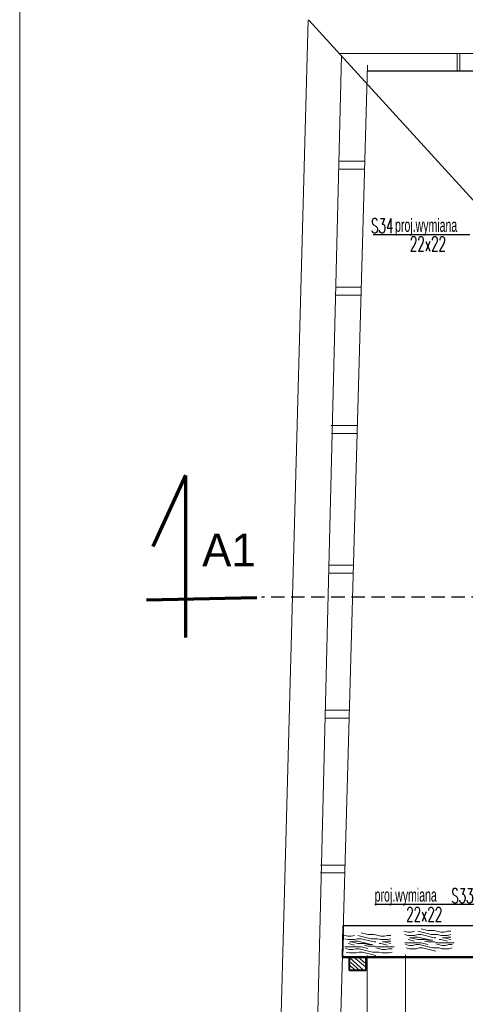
# Model space of a CAD drawing. Header units: millimetres. Extents: x 5545 to 136433, y -146986 to -36607.
# Tile 149 of 159: x 35026 to 35365, y -47318 to -46570. Entities that reach past the tile are written whole.
import ezdxf

# ---------------------------------------------------------------- set-up
doc = ezdxf.new("R2010")
doc.units = ezdxf.units.MM
doc.header["$LTSCALE"] = 8
doc.linetypes.add('VERDECKT', pattern=[9.525, 6.35, -3.175])
for name, color, linetype, lineweight in [('0_Nr_Pióra__3', 7, 'Continuous', 50), ('GRUBA', 74, 'Continuous', 50), ('OGËLNE_01', 7, 'Continuous', 13), ('Standard', 7, 'Continuous', 25)]:
    doc.layers.add(name, color=color, linetype=linetype, lineweight=lineweight)
doc.layers.add('Arc_opisy', color=18, linetype='Continuous')
doc.styles.add('BIKTG', font='BIKROMSW.SHX')
doc.styles.add('c20', font='simplex.shx', dxfattribs={"width": 0.7})
doc.styles.add('TXT50', font='bikroms.shx', dxfattribs={"width": 0.75, "height": 10})

# ---------------------------------------------------------------- blocks, each defined once
blk = doc.blocks.new('G$C27FEC524')
at = {"layer": '0_Nr_Pióra__3', "color": 250, "lineweight": 15}
for p, q in [((10.62, 38.11), (10.62, 25.61)), ((1.87, 35.61), (1.87, 33.11)), ((1.87, 33.11), (2.5, 30.61)), ((2.5, 30.61), (2.5, 28.11)), ((5, 33.11), (4.37, 35.61)), ((5, 33.11), (5, 28.11)), ((6.25, 35.61), (6.25, 33.11)), ((6.25, 33.11), (6.87, 30.61)), ((6.87, 30.61), (6.87, 29.36)), ((8.12, 35.62), (6.88, 30.62)), ((9.38, 33.12), (8.13, 28.12)), ((12.05, 36.71), (12.05, 34.21)), ((12.06, 34.2), (12.68, 31.71)), ((12.68, 31.71), (12.68, 29.21)), ((15.18, 34.2), (14.56, 36.7)), ((15.18, 34.21), (15.18, 29.21)), ((2.5, 28.11), (1.25, 23.11)), ((1.25, 23.11), (1.25, 18.11)), ((5, 28.11), (4.37, 25.62)), ((4.37, 25.61), (4.37, 20.61)), ((6.87, 23.11), (4.38, 13.12)), ((6.87, 24.36), (6.87, 23.11)), ((8.12, 28.11), (8.12, 26.86)), ((10, 23.11), (10.62, 25.61)), ((10, 23.11), (10, 18.11)), ((12.68, 29.2), (11.43, 24.21)), ((14.55, 26.71), (14.55, 21.71)), ((15.18, 29.21), (14.56, 26.71)), ((17.06, 24.21), (14.56, 14.22)), ((1.25, 18.11), (0, 13.11)), ((4.37, 20.61), (1.88, 10.62)), ((8.75, 20.61), (6.25, 10.62)), ((8.12, 15.61), (8.75, 18.11)), ((8.12, 15.61), (8.12, 10.61)), ((8.75, 21.86), (8.75, 18.11)), ((10, 18.11), (9.37, 15.62)), ((11.87, 18.11), (10.62, 13.12)), ((14.56, 21.71), (12.06, 11.72)), ((1.87, 8.11), (2.5, 5.61)), ((4.37, 13.11), (4.37, 10.61)), ((5, 8.11), (4.37, 10.61)), ((5, 8.11), (5, 3.11)), ((6.25, 10.61), (6.25, 8.11)), ((6.25, 8.11), (6.87, 5.61)), ((8.12, 10.62), (6.88, 5.62)), ((9.38, 8.12), (8.13, 3.12)), ((10.62, 13.11), (10.62, 0.61)), ((12.05, 11.71), (12.05, 9.21)), ((12.06, 9.2), (12.68, 6.71)), ((14.55, 14.21), (14.55, 11.71)), ((15.18, 9.2), (14.56, 11.7)), ((15.18, 9.21), (15.18, 4.21)), ((2.5, 3.11), (1.72, 0)), ((2.5, 5.61), (2.5, 3.11)), ((5, 3.11), (4.37, 0.62)), ((6.87, 5.61), (6.87, 4.36)), ((12.68, 4.2), (11.9, 1.1)), ((12.68, 6.71), (12.68, 4.21)), ((15.18, 4.21), (14.56, 1.71))]:
    blk.add_line(p, q, dxfattribs=at)
blk = doc.blocks.new('G$CA1BC58CF')
at = {"layer": 'Arc_opisy', "lineweight": 25, "ltscale": 0.2}
blk.add_blockref('G$C27FEC524', (0, 0), dxfattribs=at)
blk = doc.blocks.new('G$C86EB5530')
at = {"layer": 'OGËLNE_01', "color": 7, "linetype": 'Continuous', "lineweight": 25, "style": 'TXT50', "width": 0.6}
blk.add_text('proj.wymiana', height=10, rotation=270, dxfattribs=at).set_placement((3.33, 56.29))
blk = doc.blocks.new('G$C8C1C8AAF')
at = {"layer": 'Arc_opisy', "color": 250, "lineweight": 20, "ltscale": 0.5}
blk.add_line((0, 0), (0, 2926.26), dxfattribs=at)
blk = doc.blocks.new('G$C1C2C7789')
at = {"layer": 'Arc_opisy', "lineweight": 25, "ltscale": 0.1}
blk.add_blockref('G$C8C1C8AAF', (0, 0), dxfattribs=at)
blk = doc.blocks.new('G$CFA82744B')
at = {"layer": 'Arc_opisy', "color": 1, "lineweight": 25, "ltscale": 0.1}
blk.add_blockref('G$C1C2C7789', (0, 0), dxfattribs=at)

msp = doc.modelspace()

# ---------------------------------------------------------------- linework, layer by layer
at = {"layer": 'Arc_opisy', "color": 250, "lineweight": 25, "ltscale": 0.2}
msp.add_line((35376.342, -46713.352), (35246.097, -46570.682), dxfattribs=at)
at = {"layer": 'Arc_opisy', "color": 250, "lineweight": 25, "ltscale": 0.1}
for p, q in [((35295.008, -46733.38), (35368.604, -46733.38)), ((35296.352, -47242.229), (35371.489, -47242.229))]:
    msp.add_line(p, q, dxfattribs=at)
at = {"layer": 'Arc_opisy', "color": 6, "linetype": 'VERDECKT', "lineweight": 25, "ltscale": 0.2}
msp.add_line((36904.05, -47009.035), (35210.2, -47009.035), dxfattribs=at)
at = {"layer": 'Arc_opisy', "color": 250, "lineweight": 35, "ltscale": 0.2}
for p in [(35272.338, -47258.486), (35272.156, -47264.946)]:
    msp.add_line(p, (35271.661, -47282.536), dxfattribs=at)
at = {"layer": 'Standard', "color": 250, "lineweight": 20}
for p, q in [((35245.593, -46570.535), (35202.699, -48145.815)), ((35233.423, -48113.936), (35271.072, -46597.513)), ((35269.113, -46595.894), (38099.233, -46595.894)), ((35358.877, -46609.283), (35358.877, -46595.894)), ((35361.032, -46595.894), (35361.032, -46609.283)), ((35290.719, -46604.867), (35248.842, -48093.938)), ((35268.928, -46683.9), (35288.497, -46683.9)), ((35269.077, -46677.864), (35288.666, -46677.864)), ((35266.701, -46773.575), (35285.779, -46773.575)), ((35266.551, -46779.611), (35286.067, -46779.611)), ((35262.735, -46878.531), (35283.023, -46878.531)), ((35263.335, -46884.567), (35282.853, -46884.567)), ((35261.307, -46990.844), (35279.864, -46990.844)), ((35261.457, -46984.808), (35280.034, -46984.808)), ((35258.726, -47094.805), (35276.941, -47094.805)), ((35258.576, -47100.841), (35276.771, -47100.841)), ((35254.976, -47212.535), (35273.63, -47212.535)), ((35254.976, -47218.571), (35273.46, -47218.571)), ((35288.013, -47292.633), (35277.255, -47283.028)), ((35289.293, -47289.944), (35280.462, -47282.616)), ((35288.653, -47286.742), (35283.583, -47282.616)), ((35289.549, -47283.541), (35288.31, -47282.616)), ((35290.558, -47281.252), (35290.558, -47392.797)), ((35319.559, -47280.88), (35319.559, -47393.169)), ((35281.481, -47292.505), (35277.511, -47289.176)), ((35284.939, -47292.761), (35278.023, -47286.486))]:
    msp.add_line(p, q, dxfattribs=at)
at = {"layer": 'Standard', "color": 250, "lineweight": 25}
msp.add_line((35290.595, -46609.283), (35704.361, -46609.283), dxfattribs=at)
at = {"layer": 'Standard', "color": 250, "lineweight": 70}
for p, q in [((35152.313, -46916.445), (35127.554, -46970.482)), ((35152.359, -46916.66), (35152.359, -47011.412)), ((35206.493, -47009.515), (35122.63, -47011.232)), ((35152.359, -47011.412), (35152.389, -47039.737))]:
    msp.add_line(p, q, dxfattribs=at)
at = {"layer": 'Standard', "color": 250, "lineweight": 30}
msp.add_line((35272.338, -47258.486), (35401.556, -47258.439), dxfattribs=at)
at = {"layer": 'Standard', "color": 250, "lineweight": 50}
msp.add_line((35271.661, -47282.536), (35401.281, -47282.525), dxfattribs=at)
at = {"layer": 'Standard', "color": 250, "lineweight": 40}
for p, q in [((35277.122, -47292.701), (35277.122, -47282.616)), ((35277.122, -47282.616), (35289.368, -47282.616)), ((35289.368, -47282.616), (35289.368, -47292.701)), ((35289.368, -47292.701), (35277.122, -47292.701))]:
    msp.add_line(p, q, dxfattribs=at)

# ---------------------------------------------------------------- block references
at = {"layer": 'Arc_opisy', "color": 250, "lineweight": 25, "ltscale": 0.1}
msp.add_blockref('G$CFA82744B', (35026.258, -49056.834), dxfattribs=at)
at = {"layer": 'Arc_opisy', "color": 250, "lineweight": 25, "ltscale": 0.1, "rotation": 90}
for p in [(35367.988, -46734.816), (35352.452, -47243.672)]:
    msp.add_blockref('G$C86EB5530', p, dxfattribs=at)
at = {"layer": 'Arc_opisy', "color": 252, "lineweight": 9, "ltscale": 0.2, "rotation": 270}
for name, p in [('G$CA1BC58CF', (35318.406, -47260.966)), ('G$C27FEC524', (35272.79, -47264.114))]:
    msp.add_blockref(name, p, dxfattribs=at)

# ---------------------------------------------------------------- texts
at = {"layer": 'Arc_opisy', "color": 250, "style": 'c20', "width": 0.6}
for s, p in [('S34', (35293.435, -46732.396)), ('22x22', (35322.956, -46746.097)), ('S33', (35354.402, -47241.443)), ('22x22', (35320.147, -47255.426))]:
    msp.add_text(s, height=11, dxfattribs=at).set_placement(p)
at = {"layer": 'GRUBA', "color": 250, "style": 'BIKTG'}
msp.add_text('A1', height=25, dxfattribs=at).set_placement((35164.994, -46985.696))

doc.saveas('drawing.dxf')
